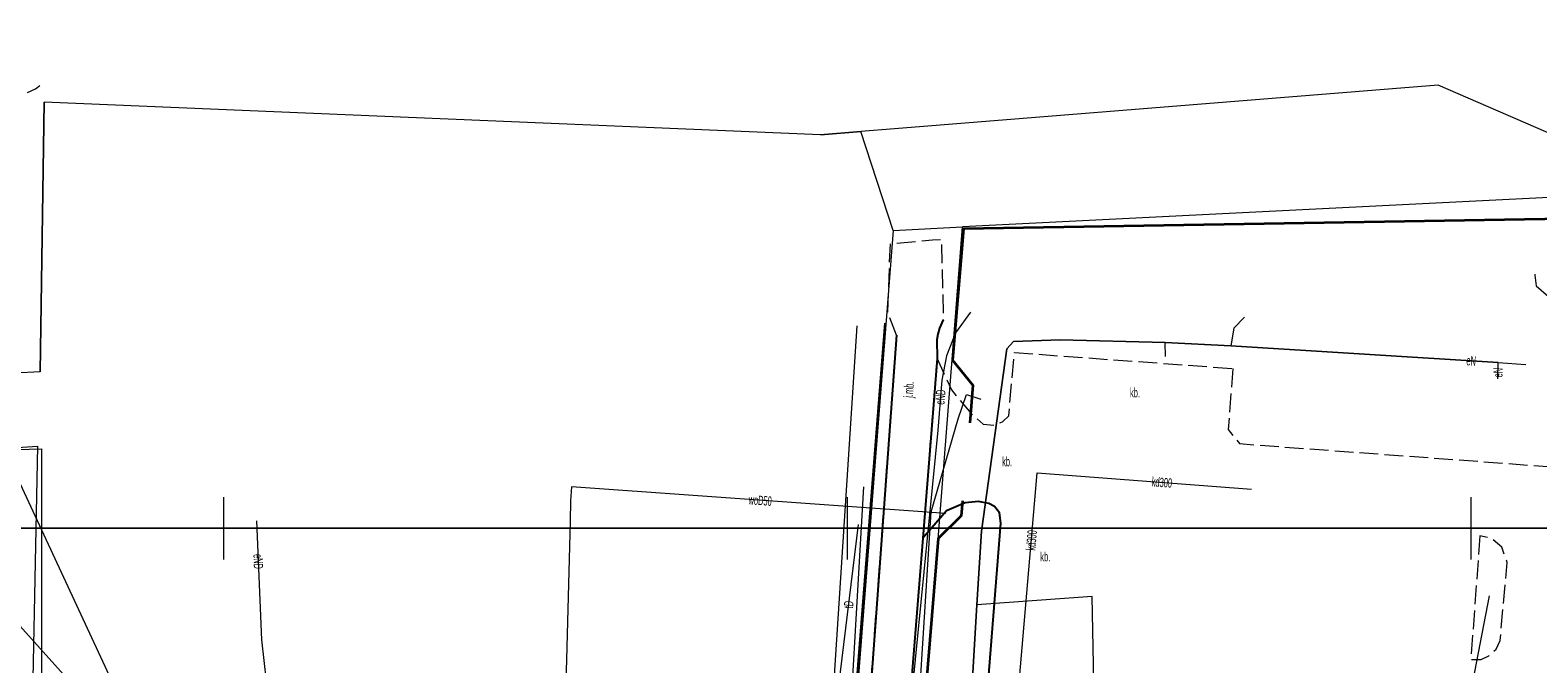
# Model space of a CAD drawing. Header units: metres. Extents: x 7575234 to 29552328, y 2827892 to 11288514.
# Tile 44 of 50: x 7581784 to 7581905, y 5648489 to 5648540. Entities that reach past the tile are written whole.
import ezdxf
from ezdxf.enums import TextEntityAlignment as Align

# ---------------------------------------------------------------- set-up
doc = ezdxf.new("R2010")
doc.units = ezdxf.units.M
for name, pattern in [('1.5_0.5', [2, 1.5, -0.5]), ('219-500', [0]), ('egug-500', [0])]:
    doc.linetypes.add(name, pattern=pattern)
for name, color, linetype in [('218-kontur użytku gruntowego', 7, 'Continuous'), ('219-działka ewidencyjna', 7, 'Continuous'), ('inny obiekt przyrodniczy (linia)', 7, 'Continuous'), ('jezdnia', 7, 'Continuous'), ('jezdnia-Atr17', 7, 'Continuous'), ('krawężnik', 7, 'Continuous'), ('obszar utwardzony', 7, 'Continuous'), ('obszar utwardzony-Atr17', 7, 'Continuous'), ('ogrodzenie trwałe', 7, 'Continuous'), ('ogrodzenie trwałe (linia)', 7, 'Continuous'), ('przewód elektroenergetyczny (linia)', 7, 'Continuous'), ('przewód elektroenergetyczny (linia)-Atr1', 7, 'Continuous'), ('przewód elektroenergetyczny podziemny', 7, 'Continuous'), ('przewód elektroenergetyczny podziemny-Atr1', 7, 'Continuous'), ('przewód gazowy (linia)', 7, 'Continuous'), ('przewód kanalizacyjny', 7, 'Continuous'), ('przewód kanalizacyjny (linia)', 7, 'Continuous'), ('przewód kanalizacyjny-Atr1', 7, 'Continuous'), ('przewód telekomunikacyjny (linia) - podziemny', 7, 'Continuous'), ('przewód telekomunikacyjny (linia) - podziemny-Atr1', 7, 'Continuous'), ('przewód telekomunikacyjny podziemny', 7, 'Continuous'), ('przewód wodociągowy (linia)', 7, 'Continuous'), ('przewód wodociągowy (linia)-Atr1', 7, 'Continuous'), ('Wstawianie ramki sekcyjnej z opisem', 7, 'Continuous')]:
    doc.layers.add(name, color=color, linetype=linetype)
doc.styles.get("Standard").update_dxf_attribs({"font": 'ARIALN.TTF'})
doc.linetypes.add('902-500', pattern='A,3.75,0,[1,ksztalty.shx,S=0.5,R=0,X=0,Y=0],3.75', length=7.5)

msp = doc.modelspace()

# ---------------------------------------------------------------- linework, layer by layer
at = {"layer": '218-kontur użytku gruntowego', "color": 3, "linetype": 'egug-500', "lineweight": 18, "flags": 128}
for points in [[(7581897.34, 5648535.5), (7581853.75, 5648532)], [(7581909.97, 5648530.02), (7581897.34, 5648535.5)], [(7581785.6, 5648534.14), (7581785.28, 5648512.53)], [(7581847.84, 5648531.53), (7581785.6, 5648534.14)], [(7581851.05, 5648531.78), (7581847.84, 5648531.53)], [(7581853.75, 5648532), (7581851.05, 5648531.78)], [(7581785.28, 5648512.53), (7581783.22, 5648512.42)], [(7581783.05, 5648506.45), (7581785.06, 5648506.59)], [(7581785.06, 5648506.59), (7581784.5, 5648478.64)]]:
    msp.add_lwpolyline(points, dxfattribs=at)
at = {"layer": '219-działka ewidencyjna', "color": 3, "linetype": '219-500', "lineweight": 18, "flags": 128}
for points in [[(7581897.34, 5648535.5), (7581853.75, 5648532)], [(7581909.97, 5648530.02), (7581897.34, 5648535.5)], [(7581785.28, 5648512.53), (7581785.6, 5648534.14)], [(7581847.84, 5648531.53), (7581785.6, 5648534.14)], [(7581847.84, 5648531.53), (7581851.05, 5648531.78)], [(7581853.75, 5648532), (7581851.05, 5648531.78)], [(7581853.66, 5648523.86), (7581851.05, 5648531.78)], [(7581912.64, 5648526.82), (7581859.2, 5648524.14)], [(7581853.66, 5648523.86), (7581850.03, 5648477.25)], [(7581853.41, 5648449.8), (7581859.2, 5648524.14)], [(7581853.66, 5648523.86), (7581859.2, 5648524.14)], [(7581785.28, 5648512.53), (7581783.22, 5648512.42)], [(7581783.05, 5648506.45), (7581785.06, 5648506.59)], [(7581785.06, 5648506.59), (7581784.5, 5648478.64)]]:
    msp.add_lwpolyline(points, dxfattribs=at)
at = {"layer": 'inny obiekt przyrodniczy (linia)', "color": 7, "linetype": 'Continuous', "lineweight": 18, "flags": 128}
msp.add_lwpolyline([(7581803.7, 5648479.45), (7581849.78, 5648477.06), (7581851.31, 5648503.32)], dxfattribs=at)
at = {"layer": 'jezdnia', "color": 7, "linetype": '1.5_0.5', "lineweight": 18, "flags": 128}
msp.add_lwpolyline([(7581851.14, 5648477.55), (7581853.93, 5648515.46), (7581853.22, 5648517.31), (7581853.43, 5648522.79), (7581856.81, 5648523.12), (7581857.52, 5648523.14), (7581857.67, 5648516.69), (7581857.37, 5648516.02), (7581857.23, 5648515.56), (7581857.16, 5648515.13), (7581857.18, 5648513.61), (7581856.04, 5648499.21), (7581853.23, 5648464.33), (7581851.98, 5648449.77), (7581848.79, 5648449.65)], close=True, dxfattribs=at)
at = {"layer": 'krawężnik', "color": 7, "linetype": 'Continuous', "lineweight": 25, "flags": 128}
for points in [[(7581857.67, 5648516.69), (7581857.37, 5648516.02), (7581857.23, 5648515.56), (7581857.15, 5648515.09), (7581857.18, 5648513.61), (7581856.04, 5648499.21), (7581853.23, 5648464.33), (7581851.86, 5648448.29)], [(7581853.93, 5648515.46), (7581851.14, 5648477.55), (7581848.79, 5648449.65)], [(7581859.7, 5648448.55), (7581860.62, 5648449.71), (7581860.95, 5648450.5), (7581861.1, 5648451.21), (7581859.6, 5648463.56), (7581859.56, 5648464.49), (7581859.68, 5648466.92), (7581859.81, 5648469.03), (7581862.29, 5648500.41), (7581862.19, 5648501.23), (7581861.79, 5648501.76), (7581861.33, 5648502), (7581860.5, 5648502.15), (7581859.43, 5648502.04), (7581857.92, 5648501.39), (7581856.04, 5648499.21)]]:
    msp.add_lwpolyline(points, dxfattribs=at)
at = {"layer": 'obszar utwardzony', "color": 7, "linetype": '1.5_0.5', "lineweight": 18, "flags": 128}
for points in [[(7581880.87, 5648512.8), (7581880.52, 5648507.91), (7581881.41, 5648506.78), (7581883.44, 5648506.63), (7581907.89, 5648504.82), (7581909.2, 5648504.72), (7581907.17, 5648484.04), (7581895.41, 5648484.79), (7581883.41, 5648485.7), (7581869.2, 5648486.79), (7581867.26, 5648486.15), (7581866.56, 5648485.47), (7581866.11, 5648484.4), (7581864.77, 5648466.44), (7581864.88, 5648465.3), (7581865.18, 5648464.25), (7581865.72, 5648463.18), (7581866.61, 5648462.25), (7581867.62, 5648461.52), (7581868.45, 5648461.19), (7581869.55, 5648460.98), (7581869.85, 5648466.02), (7581894.56, 5648464.14), (7581894.3, 5648459.23), (7581899.44, 5648458.84), (7581898.96, 5648454.29), (7581891.15, 5648453.83), (7581869.08, 5648455.45), (7581868.07, 5648455.28), (7581867.19, 5648454.78), (7581866.39, 5648453.79), (7581866.18, 5648453.07), (7581866.11, 5648452.28), (7581866.25, 5648451.25), (7581866.59, 5648450.29), (7581867.07, 5648449.43), (7581867.69, 5648448.62), (7581868.61, 5648447.79), (7581859.7, 5648448.55), (7581860.62, 5648449.71), (7581860.95, 5648450.5), (7581861.1, 5648451.21), (7581859.6, 5648463.56), (7581859.56, 5648464.49), (7581859.68, 5648466.92), (7581859.81, 5648469.03), (7581862.29, 5648500.41), (7581862.19, 5648501.23), (7581861.79, 5648501.76), (7581861.33, 5648502), (7581860.5, 5648502.15), (7581859.43, 5648502.04), (7581857.92, 5648501.39), (7581856.04, 5648499.21), (7581857.18, 5648513.61), (7581858.32, 5648511.08), (7581859.9, 5648509.19), (7581860.88, 5648508.33), (7581861.78, 5648508.27), (7581862.41, 5648508.53), (7581862.92, 5648509.01), (7581863.37, 5648514.08)], [(7581900.69, 5648499.41), (7581899.96, 5648489.48), (7581900.79, 5648489.5), (7581901.4, 5648489.79), (7581901.99, 5648490.33), (7581902.31, 5648491), (7581902.88, 5648497.26), (7581902.44, 5648498.49), (7581901.63, 5648499.17)]]:
    msp.add_lwpolyline(points, close=True, dxfattribs=at)
at = {"layer": 'ogrodzenie trwałe', "color": 7, "linetype": '902-500', "lineweight": 35, "flags": 128}
for points in [[(7581903, 5648467.57), (7581908.35, 5648467.32), (7581912.3, 5648524.88), (7581859.28, 5648523.98), (7581858.42, 5648513.48), (7581860.03, 5648511.47), (7581859.81, 5648508.46)], [(7581859.21, 5648502.21), (7581859.11, 5648500.99), (7581857.27, 5648499.19), (7581854.88, 5648470.3), (7581859.89, 5648469.89)]]:
    msp.add_lwpolyline(points, dxfattribs=at)
at = {"layer": 'ogrodzenie trwałe (linia)', "color": 7, "linetype": '902-500', "lineweight": 35, "flags": 128}
msp.add_lwpolyline([(7581853.02, 5648516.42), (7581849.89, 5648476.9)], dxfattribs=at)
at = {"layer": 'przewód elektroenergetyczny (linia)', "color": 1, "linetype": 'Continuous', "lineweight": 18, "flags": 128}
for points in [[(7581784.27, 5648534.91), (7581784.9, 5648535.19), (7581785.26, 5648535.47)], [(7581850.75, 5648516.23), (7581848.29, 5648478.33), (7581812.99, 5648478.37), (7581808.28, 5648463.45), (7581808.17, 5648462.92), (7581808.36, 5648462.41), (7581808.79, 5648462.07), (7581820.7, 5648457.88)], [(7581802.63, 5648500.61), (7581803.01, 5648491.08), (7581803.58, 5648486.1), (7581805.18, 5648478.85), (7581806.29, 5648475.56), (7581808.85, 5648468.45), (7581809.52, 5648466.56), (7581809.95, 5648464.6), (7581810.14, 5648462.6), (7581810.08, 5648460.59), (7581810.03, 5648457.9), (7581810.22, 5648455.21), (7581810.65, 5648452.55), (7581811.63, 5648448.94), (7581812.44, 5648444.96), (7581813.37, 5648441.72), (7581815.53, 5648436.39), (7581816.3, 5648434.58), (7581817.28, 5648432.87), (7581818.5, 5648431.53), (7581819.51, 5648430.02), (7581820.29, 5648428.38), (7581821.73, 5648422.07)]]:
    msp.add_lwpolyline(points, dxfattribs=at)
at = {"layer": 'przewód elektroenergetyczny podziemny', "color": 1, "linetype": 'Continuous', "lineweight": 18, "flags": 128}
for points in [[(7581859.85, 5648517.3), (7581858.65, 5648515.65), (7581857.94, 5648513.81), (7581857.55, 5648511.87), (7581857.23, 5648507.87), (7581855.21, 5648487.33), (7581855.32, 5648486.82), (7581855.74, 5648486.51), (7581861.1, 5648485.87), (7581857.95, 5648472.91), (7581856.41, 5648459.13), (7581855.86, 5648453.85), (7581855.54, 5648445.41), (7581855.06, 5648443.32), (7581854.27, 5648441.34), (7581853.17, 5648439.5), (7581851.8, 5648437.86), (7581850.18, 5648436.45), (7581848.37, 5648435.31), (7581845.55, 5648433.98), (7581830.78, 5648426.57)], [(7581881.81, 5648516.9), (7581880.97, 5648516.04), (7581880.73, 5648514.62), (7581875.47, 5648514.89), (7581867.03, 5648515.09), (7581863.31, 5648514.95), (7581862.76, 5648514.38), (7581860.74, 5648499.76), (7581860.37, 5648493.87), (7581859.83, 5648484.8), (7581859.64, 5648476.28), (7581865.69, 5648476.04), (7581868.4, 5648475.93)], [(7581868.4, 5648475.93), (7581865.69, 5648476.04), (7581859.64, 5648476.28), (7581859.83, 5648484.8), (7581860.37, 5648493.87), (7581860.74, 5648499.76), (7581862.76, 5648514.38), (7581863.31, 5648514.95), (7581867.03, 5648515.09), (7581875.47, 5648514.89), (7581880.73, 5648514.62), (7581902.16, 5648513.28), (7581904.37, 5648513.11)], [(7581875.48, 5648513.76), (7581875.47, 5648514.89), (7581867.03, 5648515.09), (7581863.31, 5648514.95), (7581862.76, 5648514.38), (7581860.74, 5648499.76), (7581860.37, 5648493.87), (7581859.83, 5648484.8), (7581859.64, 5648476.28), (7581868.4, 5648475.93)], [(7581902.12, 5648511.97), (7581902.16, 5648513.28), (7581880.73, 5648514.62), (7581875.47, 5648514.89), (7581867.03, 5648515.09), (7581863.31, 5648514.95), (7581862.76, 5648514.38), (7581860.74, 5648499.76), (7581860.37, 5648493.87), (7581859.83, 5648484.8), (7581859.64, 5648476.28), (7581865.69, 5648476.04), (7581868.4, 5648475.93)], [(7581821.87, 5648421.42), (7581782.28, 5648506.58)], [(7581901.44, 5648494.58), (7581899.37, 5648483.94), (7581886.79, 5648484.88), (7581869.77, 5648486.38), (7581869.6, 5648494.53), (7581860.37, 5648493.87), (7581859.83, 5648484.8), (7581859.64, 5648476.28), (7581865.69, 5648476.04), (7581868.4, 5648475.93)]]:
    msp.add_lwpolyline(points, dxfattribs=at)
at = {"layer": 'przewód gazowy (linia)', "color": 40, "linetype": 'Continuous', "lineweight": 18, "flags": 128}
msp.add_lwpolyline([(7581851.41, 5648444.95), (7581853.06, 5648448.78), (7581853.35, 5648449.38), (7581853.56, 5648453.7), (7581854.14, 5648462.38), (7581854.71, 5648470.27), (7581854.82, 5648471.78), (7581856.7, 5648501.32), (7581858.86, 5648508.76), (7581859.53, 5648510.71), (7581860.69, 5648510.34)], dxfattribs=at)
at = {"layer": 'przewód kanalizacyjny', "color": 34, "linetype": 'Continuous', "lineweight": 18, "flags": 128}
msp.add_lwpolyline([(7581859.87, 5648460.68), (7581863.73, 5648460.51), (7581863.74, 5648466.42), (7581863.78, 5648487.96), (7581865.21, 5648504.45), (7581882.39, 5648503.13)], dxfattribs=at)
at = {"layer": 'przewód kanalizacyjny (linia)', "color": 34, "linetype": 'Continuous', "lineweight": 18, "flags": 128}
msp.add_lwpolyline([(7581783.66, 5648492.18), (7581799.07, 5648475.02), (7581814.09, 5648457.88)], dxfattribs=at)
at = {"layer": 'przewód telekomunikacyjny (linia) - podziemny', "color": 30, "linetype": 'Continuous', "lineweight": 18, "flags": 128}
msp.add_lwpolyline([(7581848.4, 5648479.98), (7581850.87, 5648500.3)], dxfattribs=at)
at = {"layer": 'przewód telekomunikacyjny podziemny', "color": 30, "linetype": 'Continuous', "lineweight": 18, "flags": 128}
msp.add_lwpolyline([(7581905.09, 5648520.35), (7581905.1, 5648520.28), (7581905.19, 5648519.42), (7581907.58, 5648517.37), (7581909.96, 5648514.92), (7581910.67, 5648513.23), (7581909.39, 5648496.5), (7581908.14, 5648481.87), (7581906.85, 5648478.87), (7581905.41, 5648458.74), (7581902.93, 5648454.95), (7581900.55, 5648454.13), (7581889.66, 5648453.4), (7581889.24, 5648453.23)], dxfattribs=at)
at = {"layer": 'przewód wodociągowy (linia)', "color": 5, "linetype": 'Continuous', "lineweight": 18, "flags": 128}
for points in [[(7581781.86, 5648506.08), (7581782.39, 5648506.28), (7581785.39, 5648506.36), (7581785.39, 5648500.59), (7581785.39, 5648499.47), (7581785.39, 5648484.04), (7581785.35, 5648479.24), (7581787.81, 5648473.66), (7581789.2, 5648470.51), (7581792.44, 5648463.17), (7581795.7, 5648455.61), (7581799.44, 5648446.6), (7581802.87, 5648438.36), (7581803.87, 5648436.08), (7581801.82, 5648435.36), (7581802.07, 5648434.5), (7581802.24, 5648433.82), (7581805.78, 5648419.6), (7581808.01, 5648410.66), (7581809.76, 5648403.64), (7581813.31, 5648389.37), (7581815.82, 5648379.46), (7581818.59, 5648368.21), (7581821.72, 5648355.56)], [(7581857.88, 5648501.18), (7581827.88, 5648503.31), (7581827.79, 5648502.2), (7581827.76, 5648500.57), (7581827.47, 5648489.5), (7581827.05, 5648475.6), (7581826.95, 5648472.16)]]:
    msp.add_lwpolyline(points, dxfattribs=at)
at = {"layer": 'Wstawianie ramki sekcyjnej z opisem', "color": 7, "linetype": 'Continuous', "lineweight": 13, "flags": 128}
for points in [[(7581600, 5648500), (7582000, 5648500), (7582000, 5648750), (7581600, 5648750)], [(7581600, 5648250), (7582000, 5648250), (7582000, 5648500), (7581600, 5648500)]]:
    msp.add_lwpolyline(points, close=True, dxfattribs=at)
for points in [[(7581800, 5648500), (7581800, 5648502.5)], [(7581800, 5648497.5), (7581800, 5648502.5)], [(7581850, 5648500), (7581850, 5648502.5)], [(7581850, 5648497.5), (7581850, 5648502.5)], [(7581900, 5648500), (7581900, 5648502.5)], [(7581900, 5648497.5), (7581900, 5648502.5)], [(7581797.5, 5648500), (7581802.5, 5648500)], [(7581797.5, 5648500), (7581802.5, 5648500)], [(7581797.5, 5648500), (7581802.5, 5648500)], [(7581800, 5648497.5), (7581800, 5648500)], [(7581847.5, 5648500), (7581852.5, 5648500)], [(7581847.5, 5648500), (7581852.5, 5648500)], [(7581847.5, 5648500), (7581852.5, 5648500)], [(7581850, 5648497.5), (7581850, 5648500)], [(7581897.5, 5648500), (7581902.5, 5648500)], [(7581897.5, 5648500), (7581902.5, 5648500)], [(7581897.5, 5648500), (7581902.5, 5648500)], [(7581900, 5648497.5), (7581900, 5648500)]]:
    msp.add_lwpolyline(points, dxfattribs=at)

# ---------------------------------------------------------------- texts
at = {"layer": 'jezdnia-Atr17', "color": 7, "width": 0.667}
msp.add_text('j.mb.', height=0.75, rotation=85.791, dxfattribs=at).set_placement((7581855.23, 5648510.44))
at = {"layer": 'obszar utwardzony-Atr17', "color": 7, "width": 0.667}
for p in [(7581872.64, 5648510.49), (7581862.39, 5648504.97), (7581865.45, 5648497.35)]:
    msp.add_text('kb.', height=0.75, dxfattribs=at).set_placement(p)
at = {"layer": 'przewód elektroenergetyczny (linia)-Atr1', "color": 1, "width": 0.667}
msp.add_text('eND', height=0.75, rotation=272.283, dxfattribs=at).set_placement((7581802.74, 5648497.94), align=Align.MIDDLE_LEFT)
at = {"layer": 'przewód elektroenergetyczny podziemny-Atr1', "color": 1, "width": 0.667}
for s, rotation, p in [('eN', 356.422, (7581899.61, 5648513.44)), ('eN', 88.251, (7581902.12, 5648512.09)), ('eND', 85.426, (7581857.39, 5648509.92))]:
    msp.add_text(s, height=0.75, rotation=rotation, dxfattribs=at).set_placement(p, align=Align.MIDDLE_LEFT)
at = {"layer": 'przewód kanalizacyjny-Atr1', "color": 34, "width": 0.667}
for rotation, p in [(355.606, (7581874.39, 5648503.74)), (85.044, (7581864.67, 5648498.23))]:
    msp.add_text('kd300', height=0.75, rotation=rotation, dxfattribs=at).set_placement(p, align=Align.MIDDLE_LEFT)
at = {"layer": 'przewód telekomunikacyjny (linia) - podziemny-Atr1', "color": 30, "width": 0.667}
msp.add_text('tD', height=0.75, rotation=83.069, dxfattribs=at).set_placement((7581850.05, 5648493.59), align=Align.MIDDLE_LEFT)
at = {"layer": 'przewód wodociągowy (linia)-Atr1', "color": 5, "width": 0.667}
msp.add_text('woD50', height=0.75, rotation=355.939, dxfattribs=at).set_placement((7581842.07, 5648502.3), align=Align.MIDDLE_LEFT)

doc.saveas('drawing.dxf')
